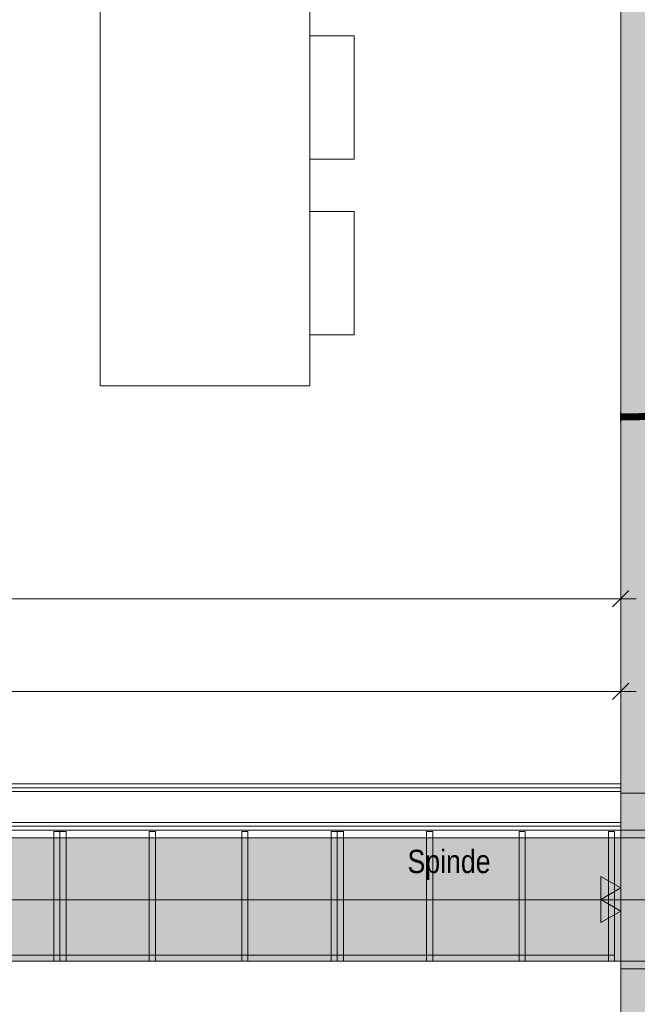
# Model space of a CAD drawing. Extents: x -620 to 3480, y 62 to 1102.
# Tile 102 of 256: x -35 to 5, y 819 to 883. Entities that reach past the tile are written whole.
import ezdxf
from ezdxf.lldxf.tags import DXFTag

# ---------------------------------------------------------------- set-up
doc = ezdxf.new("R2010")
doc.units = 0
doc.layers.get('0').update_dxf_attribs({"lineweight": 13})
for name, color, linetype, lineweight, true_color in [('00 -Bauelemente -Dämmung innen', 7, 'Continuous', 9, 0xff7fe6), ('00 -Bauelemente -Gipskarton', 7, 'Continuous', 9, 0xff7fe6), ('30 -33 Aussenwände- 3 Aussenstützen', 7, 'Continuous', 50, 0x0000dd), ('30 -33 Aussenwände- 7 Fassade_ Elemente', 7, 'Continuous', 9, 0x00aacc), ('30 -34 Innenwände- 2 nichttragend', 7, 'Continuous', 18, 0xff7fe6), ('30 -35 Decken- 1 Konstruktion-Träger- Stahlbeton', 7, 'grob-A06G9SLJ8I', 13, 0x33aa00), ('60- 61 allgemeine Ausstattung- 1 Möbel', 7, 'Continuous', 9, 0x00cccc), ('70 -72 Beschriftung- 1 Beschriftung allgemein', 7, 'Continuous', 9, 0xff6633), ('70 -72 Beschriftung- 2 Beschriftung Bauteile', 7, 'Continuous', 9, 0x9999ff), ('70 -76 Bemaßung- 2 Allgemein', 9, 'Continuous', 5, 0x808080), ('E_Leerrohr 20', 7, 'Continuous', 13, 0xcc0099), ('E_Leerrohr 20-Shading', 7, 'Continuous', 13, 0xcc0099), ('iwb_Schraffur_Unterzug', 7, 'Continuous', 5, 0xffffcc)]:
    doc.layers.add(name, color=color, linetype=linetype, lineweight=lineweight, true_color=true_color)
doc.layers.add('70 -71 Achsen- 1 Gebäudeachsen', color=7, linetype='STRICHPUNKT2-A06G9SLK8I', lineweight=18)
doc.styles.get("Standard").update_dxf_attribs({"font": 'ARIALN.TTF'})
tags = doc.linetypes.add('fein_strichliert-A06G9SLL8I', pattern=[4, 1, -2, 1]).pattern_tags.tags
tags[8:9] = [DXFTag(74, 4), DXFTag(75, 0), DXFTag(340, '0'), DXFTag(46, 0.0), DXFTag(50, 0.0), DXFTag(44, 0.0), DXFTag(45, 0.0)]
tags[6:7] = [DXFTag(74, 4), DXFTag(75, 0), DXFTag(340, '0'), DXFTag(46, 0.0), DXFTag(50, 0.0), DXFTag(44, 0.0), DXFTag(45, 0.0)]
tags[4:5] = [DXFTag(74, 4), DXFTag(75, 0), DXFTag(340, '0'), DXFTag(46, 0.0), DXFTag(50, 0.0), DXFTag(44, 0.0), DXFTag(45, 0.0)]
tags = doc.linetypes.add('grob-A06G9SLJ8I', pattern=[14, 3, -8, 3]).pattern_tags.tags
tags[8:9] = [DXFTag(74, 4), DXFTag(75, 0), DXFTag(340, '0'), DXFTag(46, 0.0), DXFTag(50, 0.0), DXFTag(44, 0.0), DXFTag(45, 0.0)]
tags[6:7] = [DXFTag(74, 4), DXFTag(75, 0), DXFTag(340, '0'), DXFTag(46, 0.0), DXFTag(50, 0.0), DXFTag(44, 0.0), DXFTag(45, 0.0)]
tags[4:5] = [DXFTag(74, 4), DXFTag(75, 0), DXFTag(340, '0'), DXFTag(46, 0.0), DXFTag(50, 0.0), DXFTag(44, 0.0), DXFTag(45, 0.0)]
tags = doc.linetypes.add('STRICHPUNKT2', pattern=[12.7, 6.35, -3.175, 0, -3.175]).pattern_tags.tags
tags[10:11] = [DXFTag(74, 4), DXFTag(75, 0), DXFTag(340, '0'), DXFTag(46, 0.0), DXFTag(50, 0.0), DXFTag(44, 0.0), DXFTag(45, 0.0)]
tags[8:9] = [DXFTag(74, 4), DXFTag(75, 0), DXFTag(340, '0'), DXFTag(46, 0.0), DXFTag(50, 0.0), DXFTag(44, 0.0), DXFTag(45, 0.0)]
tags[6:7] = [DXFTag(74, 4), DXFTag(75, 0), DXFTag(340, '0'), DXFTag(46, 0.0), DXFTag(50, 0.0), DXFTag(44, 0.0), DXFTag(45, 0.0)]
tags[4:5] = [DXFTag(74, 4), DXFTag(75, 0), DXFTag(340, '0'), DXFTag(46, 0.0), DXFTag(50, 0.0), DXFTag(44, 0.0), DXFTag(45, 0.0)]
tags = doc.linetypes.add('STRICHPUNKT2-A06G9SLK8I', pattern=[12.7, 6.35, -3.175, 0, -3.175]).pattern_tags.tags
tags[10:11] = [DXFTag(74, 4), DXFTag(75, 0), DXFTag(340, '0'), DXFTag(46, 0.0), DXFTag(50, 0.0), DXFTag(44, 0.0), DXFTag(45, 0.0)]
tags[8:9] = [DXFTag(74, 4), DXFTag(75, 0), DXFTag(340, '0'), DXFTag(46, 0.0), DXFTag(50, 0.0), DXFTag(44, 0.0), DXFTag(45, 0.0)]
tags[6:7] = [DXFTag(74, 4), DXFTag(75, 0), DXFTag(340, '0'), DXFTag(46, 0.0), DXFTag(50, 0.0), DXFTag(44, 0.0), DXFTag(45, 0.0)]
tags[4:5] = [DXFTag(74, 4), DXFTag(75, 0), DXFTag(340, '0'), DXFTag(46, 0.0), DXFTag(50, 0.0), DXFTag(44, 0.0), DXFTag(45, 0.0)]

# ---------------------------------------------------------------- blocks, each defined once
blk = doc.blocks.new('Shading-A06G9SJ38I', base_point=(7.636, 857.136))
at = {"layer": 'E_Leerrohr 20-Shading', "color": 223, "true_color": 0xc67fb4}
for points in [[(4.59, 857.351), (4.59, 857.409), (3.984, 857.346), (3.984, 857.404)], [(4.596, 857.01), (4.595, 857.068), (3.984, 857.004), (3.984, 857.063)], [(5.198, 857.364), (5.196, 857.423), (4.59, 857.351), (4.59, 857.409)], [(5.206, 857.036), (5.205, 857.081), (4.596, 857.013), (4.595, 857.068)], [(4.596, 857.01), (5.206, 857.023), (4.596, 857.013), (5.206, 857.036)], [(5.806, 857.382), (5.804, 857.44), (5.198, 857.364), (5.196, 857.423)], [(5.815, 857.066), (5.814, 857.099), (5.206, 857.036), (5.205, 857.081)], [(5.206, 857.023), (5.816, 857.041), (5.206, 857.036), (5.815, 857.066)], [(5.806, 857.382), (6.413, 857.458), (5.804, 857.44)], [(5.806, 857.382), (6.176, 857.393), (6.413, 857.458), (6.414, 857.405)], [(6.423, 857.097), (6.422, 857.117), (5.815, 857.066), (5.814, 857.099)], [(5.816, 857.041), (6.424, 857.059), (5.815, 857.066), (6.423, 857.097)], [(6.176, 857.393), (6.414, 857.4), (6.414, 857.405)], [(7.024, 857.43), (7.023, 857.473), (6.414, 857.405), (6.413, 857.458)], [(6.414, 857.4), (7.024, 857.415), (6.414, 857.405), (7.024, 857.43)], [(7.03, 857.122), (7.029, 857.132), (6.423, 857.097), (6.422, 857.117)], [(6.424, 857.059), (7.03, 857.073), (6.423, 857.097), (7.03, 857.122)], [(7.635, 857.444), (7.634, 857.481), (7.024, 857.43), (7.023, 857.473)], [(7.024, 857.415), (7.635, 857.423), (7.024, 857.43), (7.635, 857.444)], [(7.029, 857.132), (7.03, 857.122), (7.636, 857.137), (7.636, 857.136)], [(7.03, 857.122), (7.03, 857.073), (7.636, 857.136), (7.636, 857.081)], [(7.635, 857.444), (7.829, 857.442), (7.634, 857.481), (7.829, 857.48)], [(7.635, 857.423), (8.362, 857.419), (7.635, 857.444), (8.362, 857.438)], [(7.636, 857.14), (7.636, 857.137), (7.831, 857.138), (7.82, 857.135)], [(7.833, 857.139), (7.636, 857.14), (7.831, 857.138)], [(7.82, 857.135), (7.636, 857.137), (7.817, 857.134), (7.636, 857.136)], [(7.636, 857.136), (7.636, 857.081), (7.817, 857.134)], [(7.833, 857.135), (7.82, 857.135), (7.834, 857.08), (7.636, 857.081)], [(7.82, 857.135), (7.995, 857.133), (7.831, 857.138), (7.995, 857.134)], [(7.829, 857.442), (8.362, 857.438), (7.829, 857.48), (8.362, 857.478)], [(8.211, 857.135), (7.833, 857.139), (7.831, 857.138)], [(7.831, 857.138), (7.995, 857.134), (7.995, 857.137)], [(8.358, 857.134), (8.358, 857.137), (7.833, 857.139)], [(8.358, 857.129), (7.833, 857.135), (8.358, 857.078), (7.834, 857.08)], [(7.995, 857.134), (8.211, 857.135), (7.995, 857.137)], [(7.995, 857.134), (8.069, 857.133), (8.211, 857.135), (8.358, 857.134)], [(7.995, 857.133), (8.069, 857.133), (7.995, 857.134)], [(8.358, 857.134), (8.069, 857.133), (8.358, 857.13)], [(8.069, 857.133), (8.358, 857.129), (8.358, 857.13)], [(8.358, 857.134), (9.081, 857.114), (8.358, 857.137), (9.081, 857.121)], [(9.081, 857.121), (9.081, 857.123), (8.358, 857.137)], [(9.081, 857.114), (8.358, 857.134), (8.686, 857.12), (8.358, 857.13)], [(8.358, 857.13), (8.358, 857.129), (8.686, 857.12)], [(8.686, 857.12), (8.358, 857.129), (9.08, 857.065), (8.358, 857.078)], [(9.088, 857.415), (9.089, 857.465), (8.362, 857.438), (8.362, 857.478)], [(8.362, 857.419), (9.088, 857.406), (8.362, 857.438), (9.088, 857.415)], [(8.686, 857.12), (9.08, 857.065), (9.081, 857.107)], [(9.081, 857.109), (8.686, 857.12), (9.081, 857.107)], [(9.081, 857.114), (8.686, 857.12), (9.081, 857.109)], [(9.081, 857.107), (9.08, 857.065), (9.375, 857.094)], [(9.544, 857.052), (9.544, 857.086), (9.08, 857.065), (9.375, 857.094)], [(9.511, 857.108), (9.538, 857.11), (9.081, 857.121), (9.081, 857.123)], [(9.538, 857.11), (9.544, 857.111), (9.081, 857.123)], [(9.081, 857.121), (9.081, 857.114), (9.511, 857.108), (9.445, 857.101)], [(9.445, 857.101), (9.081, 857.114), (9.4, 857.097), (9.081, 857.109)], [(9.4, 857.097), (9.081, 857.109), (9.375, 857.094), (9.081, 857.107)], [(9.089, 857.465), (9.088, 857.415), (9.546, 857.453), (9.546, 857.395)], [(9.088, 857.415), (9.088, 857.406), (9.546, 857.395), (9.546, 857.394)], [(9.544, 857.086), (9.544, 857.091), (9.375, 857.094), (9.4, 857.097)], [(9.805, 857.088), (9.445, 857.101), (9.805, 857.081), (9.4, 857.097)], [(9.511, 857.108), (9.445, 857.101), (9.805, 857.099), (9.805, 857.088)], [(9.805, 857.099), (9.538, 857.11), (9.511, 857.108)], [(9.672, 857.107), (9.544, 857.111), (9.538, 857.11)], [(9.805, 857.099), (9.806, 857.102), (9.538, 857.11), (9.672, 857.107)], [(9.806, 857.102), (9.806, 857.104), (9.544, 857.111)], [(9.805, 857.075), (9.805, 857.081), (9.544, 857.086), (9.544, 857.091)], [(9.804, 857.046), (9.805, 857.075), (9.544, 857.052), (9.544, 857.086)], [(9.546, 857.394), (9.813, 857.387), (9.546, 857.453), (9.815, 857.445)], [(9.805, 857.075), (9.804, 857.046), (10.53, 857.041), (10.529, 857.026)], [(10.531, 857.077), (9.806, 857.102), (10.531, 857.076), (9.805, 857.099)], [(9.805, 857.099), (9.805, 857.088), (10.531, 857.076), (10.53, 857.061)], [(10.53, 857.061), (9.805, 857.088), (10.53, 857.053), (9.805, 857.081)], [(10.53, 857.053), (9.805, 857.081), (10.53, 857.041), (9.805, 857.075)], [(10.531, 857.077), (10.531, 857.084), (9.806, 857.102), (9.806, 857.104)], [(10.538, 857.367), (10.539, 857.426), (9.813, 857.387), (9.815, 857.445)], [(10.53, 857.041), (10.529, 857.026), (11.256, 857.015), (11.256, 857.01)], [(11.257, 857.057), (11.121, 857.061), (10.53, 857.061), (10.531, 857.076)], [(11.256, 857.039), (10.53, 857.061), (11.256, 857.03), (10.53, 857.053)], [(11.257, 857.057), (10.53, 857.061), (11.256, 857.039)], [(11.256, 857.03), (10.53, 857.053), (11.256, 857.015), (10.53, 857.041)], [(11.257, 857.057), (11.257, 857.069), (10.531, 857.077), (10.531, 857.084)], [(11.121, 857.061), (10.531, 857.077), (10.531, 857.076)], [(11.261, 857.352), (11.262, 857.41), (10.538, 857.369), (10.539, 857.426)], [(10.538, 857.367), (11.261, 857.352), (10.538, 857.369)], [(11.257, 857.057), (11.256, 857.039), (11.984, 857.048), (11.984, 857.028)], [(11.984, 857.028), (11.256, 857.039), (11.984, 857.018), (11.256, 857.03)], [(11.984, 857.018), (11.256, 857.03), (11.984, 857.004), (11.256, 857.015)], [(11.256, 857.015), (11.256, 857.01), (11.984, 857.004)], [(11.984, 857.048), (11.984, 857.063), (11.257, 857.057), (11.257, 857.069)], [(11.984, 857.346), (11.984, 857.404), (11.261, 857.352), (11.262, 857.41)]]:
    blk.add_solid(points, dxfattribs=at)
at = {"layer": 'E_Leerrohr 20-Shading', "color": 231, "true_color": 0xe17fc9}
for points in [[(4.593, 857.21), (4.59, 857.351), (3.984, 857.204), (3.984, 857.346)], [(4.595, 857.068), (4.593, 857.21), (3.984, 857.063), (3.984, 857.204)], [(5.198, 857.355), (5.198, 857.364), (4.59, 857.351)], [(4.593, 857.21), (5.201, 857.223), (4.59, 857.351), (5.198, 857.355)], [(5.205, 857.081), (5.201, 857.223), (4.595, 857.068), (4.593, 857.21)], [(5.806, 857.377), (5.806, 857.382), (5.198, 857.364)], [(5.198, 857.355), (5.806, 857.357), (5.198, 857.364), (5.806, 857.377)], [(5.201, 857.223), (5.81, 857.24), (5.198, 857.355), (5.806, 857.357)], [(5.814, 857.099), (5.81, 857.24), (5.205, 857.081), (5.201, 857.223)], [(5.806, 857.382), (5.806, 857.377), (6.176, 857.393), (6.062, 857.382)], [(6.062, 857.382), (5.806, 857.357), (6.415, 857.388), (6.415, 857.36)], [(5.806, 857.377), (5.806, 857.357), (6.062, 857.382)], [(5.806, 857.357), (5.81, 857.24), (6.246, 857.359), (6.247, 857.253)], [(6.422, 857.117), (6.418, 857.259), (5.814, 857.099), (5.81, 857.24)], [(6.176, 857.393), (6.062, 857.382), (6.386, 857.388)], [(6.062, 857.382), (6.415, 857.388), (6.386, 857.388)], [(6.415, 857.388), (6.414, 857.4), (6.176, 857.393)], [(6.247, 857.253), (6.418, 857.259), (6.246, 857.359), (6.415, 857.36)], [(7.025, 857.377), (7.024, 857.415), (6.415, 857.388), (6.414, 857.4)], [(6.415, 857.36), (7.025, 857.363), (6.415, 857.388), (7.025, 857.377)], [(6.418, 857.259), (7.027, 857.273), (6.415, 857.36), (7.025, 857.363)], [(7.029, 857.132), (7.027, 857.273), (6.422, 857.117), (6.418, 857.259)], [(7.635, 857.372), (7.635, 857.423), (7.025, 857.377), (7.024, 857.415)], [(7.025, 857.363), (7.635, 857.368), (7.025, 857.377), (7.635, 857.372)], [(7.027, 857.275), (7.635, 857.287), (7.025, 857.363), (7.635, 857.368)], [(7.027, 857.273), (7.635, 857.281), (7.027, 857.275), (7.635, 857.287)], [(7.636, 857.15), (7.635, 857.281), (7.029, 857.155), (7.027, 857.273)], [(7.029, 857.132), (7.636, 857.14), (7.029, 857.155), (7.636, 857.15)], [(8.119, 857.373), (8.362, 857.419), (7.635, 857.372), (7.635, 857.423)], [(7.635, 857.368), (7.635, 857.287), (8.119, 857.373), (7.669, 857.288)], [(7.635, 857.372), (7.635, 857.368), (8.089, 857.373)], [(8.119, 857.373), (7.635, 857.372), (8.089, 857.373)], [(8.36, 857.285), (7.669, 857.288), (8.209, 857.284), (7.635, 857.281)], [(7.635, 857.287), (7.635, 857.281), (7.669, 857.288)], [(7.635, 857.281), (7.832, 857.28), (8.209, 857.284)], [(7.635, 857.281), (7.636, 857.15), (7.832, 857.28), (7.833, 857.15)], [(7.636, 857.15), (7.636, 857.14), (7.833, 857.15), (7.833, 857.139)], [(7.669, 857.288), (7.998, 857.292), (7.999, 857.351)], [(7.669, 857.288), (8.36, 857.285), (8.36, 857.296)], [(7.832, 857.28), (8.36, 857.278), (8.36, 857.285)], [(7.832, 857.28), (7.833, 857.15), (8.36, 857.278), (8.358, 857.152)], [(7.833, 857.15), (7.833, 857.139), (8.358, 857.152), (8.358, 857.137)], [(7.998, 857.292), (8.36, 857.296), (8.119, 857.373), (8.361, 857.376)], [(7.998, 857.292), (8.119, 857.373), (7.999, 857.351)], [(8.361, 857.376), (8.362, 857.419), (8.119, 857.373)], [(8.358, 857.152), (9.082, 857.162), (8.36, 857.275), (9.085, 857.261)], [(8.358, 857.137), (9.081, 857.123), (8.358, 857.152), (9.082, 857.162)], [(8.361, 857.374), (8.36, 857.296), (9.087, 857.384), (9.085, 857.3)], [(8.36, 857.285), (9.085, 857.286), (8.36, 857.296), (9.085, 857.3)], [(8.36, 857.285), (8.36, 857.278), (9.085, 857.286), (9.085, 857.27)], [(8.36, 857.278), (9.085, 857.265), (9.085, 857.27)], [(9.085, 857.261), (9.085, 857.265), (8.36, 857.275), (8.36, 857.278)], [(9.087, 857.387), (9.088, 857.406), (8.361, 857.376), (8.362, 857.419)], [(8.361, 857.376), (8.361, 857.374), (9.087, 857.387), (9.087, 857.384)], [(9.082, 857.162), (9.081, 857.123), (9.544, 857.17), (9.544, 857.111)], [(9.085, 857.261), (9.082, 857.162), (9.545, 857.25), (9.544, 857.17)], [(9.085, 857.3), (9.296, 857.3), (9.087, 857.384), (9.094, 857.384)], [(9.085, 857.3), (9.085, 857.286), (9.296, 857.3), (9.212, 857.286)], [(9.212, 857.286), (9.085, 857.286), (9.113, 857.269), (9.085, 857.27)], [(9.085, 857.27), (9.085, 857.265), (9.113, 857.269)], [(9.81, 857.25), (9.618, 857.262), (9.085, 857.265), (9.113, 857.269)], [(9.673, 857.251), (9.81, 857.25), (9.085, 857.265)], [(9.545, 857.252), (9.085, 857.265), (9.545, 857.25), (9.085, 857.261)], [(9.545, 857.252), (9.673, 857.251), (9.085, 857.265)], [(9.546, 857.394), (9.088, 857.406), (9.087, 857.387)], [(9.087, 857.387), (9.094, 857.384), (9.546, 857.394), (9.587, 857.393)], [(9.094, 857.384), (9.087, 857.387), (9.087, 857.384)], [(9.094, 857.384), (9.296, 857.3), (9.587, 857.393), (9.813, 857.387)], [(9.618, 857.262), (9.212, 857.286), (9.113, 857.269)], [(9.81, 857.285), (9.811, 857.301), (9.212, 857.286), (9.296, 857.3)], [(9.81, 857.285), (9.212, 857.286), (9.81, 857.259), (9.618, 857.262)], [(9.811, 857.301), (9.813, 857.387), (9.296, 857.3)], [(9.544, 857.111), (9.806, 857.104), (9.545, 857.252), (9.809, 857.245)], [(9.545, 857.252), (9.809, 857.245), (9.81, 857.25)], [(9.618, 857.262), (9.81, 857.25), (9.81, 857.259)], [(10.531, 857.084), (10.534, 857.226), (9.806, 857.104), (9.809, 857.245)], [(9.809, 857.245), (10.534, 857.226), (9.81, 857.25), (10.535, 857.243)], [(9.81, 857.285), (10.536, 857.283), (9.811, 857.301), (10.536, 857.301)], [(9.81, 857.285), (9.81, 857.259), (10.536, 857.283), (10.535, 857.247)], [(9.81, 857.259), (9.81, 857.25), (10.535, 857.247), (10.535, 857.243)], [(10.536, 857.301), (10.538, 857.367), (9.811, 857.301), (9.813, 857.387)], [(10.531, 857.084), (11.257, 857.069), (10.533, 857.189), (11.259, 857.2)], [(11.259, 857.2), (11.259, 857.21), (10.533, 857.189), (10.534, 857.226)], [(10.534, 857.226), (11.259, 857.21), (10.535, 857.243), (11.259, 857.239)], [(10.536, 857.283), (10.535, 857.247), (11.259, 857.239), (11.12, 857.24)], [(10.535, 857.247), (10.535, 857.243), (11.12, 857.24)], [(10.536, 857.301), (10.659, 857.365), (10.538, 857.367)], [(10.536, 857.301), (11.26, 857.304), (10.659, 857.365), (11.261, 857.348)], [(10.536, 857.283), (11.26, 857.283), (10.536, 857.301), (11.26, 857.304)], [(10.536, 857.283), (11.259, 857.239), (11.26, 857.283)], [(11.261, 857.348), (11.261, 857.352), (10.659, 857.365)], [(11.257, 857.069), (11.984, 857.063), (11.259, 857.2), (11.984, 857.204)], [(11.259, 857.239), (11.984, 857.239), (11.26, 857.283), (11.984, 857.288)], [(11.259, 857.21), (11.984, 857.204), (11.259, 857.239), (11.984, 857.239)], [(11.984, 857.204), (11.259, 857.21), (11.259, 857.206)], [(11.259, 857.2), (11.984, 857.204), (11.259, 857.206)], [(11.26, 857.304), (11.984, 857.312), (11.261, 857.348), (11.984, 857.327)], [(11.26, 857.283), (11.984, 857.288), (11.26, 857.304), (11.984, 857.312)], [(11.984, 857.327), (11.984, 857.346), (11.261, 857.348), (11.261, 857.352)]]:
    blk.add_solid(points, dxfattribs=at)
blk = doc.blocks.new('Shading-A06G9SJ58I', base_point=(3.984, 857.204))
at = {"layer": 'E_Leerrohr 20-Shading', "color": 213, "true_color": 0xd67fc0}
for points in [[(3.984, 857.312), (3.984, 857.534), (3.972, 857.312), (3.972, 857.534)], [(3.972, 857.296), (3.984, 857.296), (3.972, 857.312), (3.984, 857.312)], [(3.972, 857.204), (3.984, 857.204), (3.972, 857.296), (3.984, 857.296)], [(3.984, 857.139), (3.984, 857.204), (3.972, 857.139), (3.972, 857.204)], [(3.972, 856.982), (3.984, 856.982), (3.972, 857.139), (3.984, 857.139)], [(3.972, 856.874), (3.984, 856.874), (3.972, 856.982), (3.984, 856.982)], [(3.984, 857.204), (4.772, 857.206), (3.984, 857.404), (4.772, 857.404)], [(3.984, 857.204), (4.772, 857.204), (4.772, 857.206)], [(3.984, 857.204), (3.984, 857.004), (4.772, 857.199), (4.772, 857.016)], [(4.772, 857.199), (4.772, 857.204), (3.984, 857.204)], [(3.984, 857.004), (4.772, 857.004), (4.772, 857.016)]]:
    blk.add_solid(points, dxfattribs=at)
blk = doc.blocks.new('Referenz-A06G9SLM8I')
at = {"layer": '00 -Bauelemente -Dämmung innen', "color": 0, "linetype": 'Continuous', "lineweight": -2, "ltscale": 0.13}
for p, q in [((3.996, 832.904), (-88.904, 832.904)), ((3.996, 830.904), (-86.904, 830.904))]:
    blk.add_line(p, q, dxfattribs=at)
at = {"layer": '00 -Bauelemente -Gipskarton', "color": 0, "linetype": 'Continuous', "lineweight": -2, "ltscale": 0.13}
for p, q in [((3.996, 833.404), (-89.404, 833.404)), ((3.996, 833.154), (-89.154, 833.154)), ((3.996, 832.904), (-88.904, 832.904)), ((3.996, 830.904), (-86.904, 830.904)), ((3.996, 830.654), (-86.654, 830.654)), ((3.996, 830.404), (-86.404, 830.404))]:
    blk.add_line(p, q, dxfattribs=at)
at = {"layer": '30 -33 Aussenwände- 3 Aussenstützen', "color": 0, "linetype": 'Continuous', "lineweight": -2, "ltscale": 0.13}
for p, q in [((3.996, 829.904), (3.996, 821.904)), ((11.996, 829.904), (3.996, 829.904)), ((3.996, 821.904), (11.996, 821.904))]:
    blk.add_line(p, q, dxfattribs=at)
at = {"layer": '30 -33 Aussenwände- 7 Fassade_ Elemente', "color": 0, "linetype": 'Continuous', "lineweight": -2, "ltscale": 0.13}
for p, q in [((3.996, 830.404), (3.996, 986.404)), ((3.996, 832.804), (9.996, 832.804)), ((3.996, 830.404), (3.996, 832.804)), ((9.996, 830.404), (3.996, 830.404)), ((15.096, 830.404), (3.996, 830.404)), ((3.996, 821.404), (9.996, 821.404)), ((15.096, 821.404), (3.996, 821.404)), ((3.996, 819.004), (3.996, 821.404)), ((3.996, 821.404), (3.996, 770.404))]:
    blk.add_line(p, q, dxfattribs=at)
at = {"layer": '30 -34 Innenwände- 2 nichttragend', "color": 0, "linetype": 'Continuous', "lineweight": -2, "ltscale": 0.13}
for p, q in [((3.996, 833.404), (-89.404, 833.404)), ((3.996, 833.404), (3.996, 830.404)), ((3.996, 830.404), (-86.404, 830.404))]:
    blk.add_line(p, q, dxfattribs=at)
at = {"layer": '30 -35 Decken- 1 Konstruktion-Träger- Stahlbeton', "color": 0, "lineweight": -2}
blk.add_line((3.996, 986.904), (3.996, 604.904), dxfattribs=at)
at = {"layer": '30 -35 Decken- 1 Konstruktion-Träger- Stahlbeton', "color": 0, "linetype": 'STRICHPUNKT2-A06G9SLK8I', "lineweight": -2, "ltscale": 0.13}
for p, q in [((-554.534, 829.904), (3.996, 829.904)), ((-554.534, 821.904), (3.996, 821.904))]:
    blk.add_line(p, q, dxfattribs=at)
at = {"layer": '30 -35 Decken- 1 Konstruktion-Träger- Stahlbeton', "color": 0, "linetype": 'Continuous', "lineweight": -2, "ltscale": 0.13}
blk.add_line((3.996, 829.904), (3.996, 821.904), dxfattribs=at)
at = {"layer": '60- 61 allgemeine Ausstattung- 1 Möbel', "color": 0, "linetype": 'Continuous', "lineweight": -2, "ltscale": 0.13}
for p, q in [((-29.788, 859.228), (-29.788, 885.228)), ((-16.188, 885.228), (-16.188, 859.228)), ((-16.188, 873.923), (-16.188, 881.923)), ((-16.188, 881.923), (-13.308, 881.923)), ((-13.308, 881.923), (-13.308, 873.923)), ((-13.308, 873.923), (-16.188, 873.923)), ((-16.188, 862.533), (-16.188, 870.533)), ((-16.188, 870.533), (-13.308, 870.533)), ((-13.308, 870.533), (-13.308, 862.533)), ((-13.308, 862.533), (-16.188, 862.533)), ((-16.188, 859.228), (-29.788, 859.228))]:
    blk.add_line(p, q, dxfattribs=at)
at = {"layer": '60- 61 allgemeine Ausstattung- 1 Möbel', "color": 0, "linetype": 'fein_strichliert-A06G9SLL8I', "lineweight": -2, "ltscale": 0.13}
for p, q in [((-32.804, 830.304), (-32.404, 830.304)), ((-32.804, 821.904), (-32.804, 830.304)), ((-32.404, 830.304), (-32.404, 821.904)), ((-32.404, 830.304), (-32.004, 830.304)), ((-32.404, 821.904), (-32.404, 830.304)), ((-32.004, 830.304), (-32.004, 821.904)), ((-26.604, 830.304), (-26.204, 830.304)), ((-26.604, 821.904), (-26.604, 830.304)), ((-26.204, 830.304), (-26.204, 821.904)), ((-20.604, 830.304), (-20.204, 830.304)), ((-20.604, 821.904), (-20.604, 830.304)), ((-20.204, 830.304), (-20.204, 821.904)), ((-14.804, 830.304), (-14.404, 830.304)), ((-14.804, 821.904), (-14.804, 830.304)), ((-14.404, 830.304), (-14.404, 821.904)), ((-14.404, 830.304), (-14.004, 830.304)), ((-14.404, 821.904), (-14.404, 830.304)), ((-14.004, 830.304), (-14.004, 821.904)), ((-8.604, 830.304), (-8.204, 830.304)), ((-8.604, 821.904), (-8.604, 830.304)), ((-8.204, 830.304), (-8.204, 821.904)), ((-2.604, 830.304), (-2.204, 830.304)), ((-2.604, 821.904), (-2.604, 830.304)), ((-2.204, 830.304), (-2.204, 821.904)), ((3.196, 830.304), (3.596, 830.304)), ((3.196, 821.904), (3.196, 830.304)), ((3.596, 830.304), (3.596, 821.904)), ((-86.404, 822.304), (3.596, 822.304)), ((3.596, 821.904), (-86.404, 821.904)), ((-32.404, 821.904), (-32.804, 821.904)), ((-32.004, 821.904), (-32.404, 821.904)), ((-26.204, 821.904), (-26.604, 821.904)), ((-20.204, 821.904), (-20.604, 821.904)), ((-14.404, 821.904), (-14.804, 821.904)), ((-14.004, 821.904), (-14.404, 821.904)), ((-8.204, 821.904), (-8.604, 821.904)), ((-2.204, 821.904), (-2.604, 821.904)), ((3.596, 821.904), (3.196, 821.904)), ((3.596, 822.304), (3.596, 821.904))]:
    blk.add_line(p, q, dxfattribs=at)
at = {"layer": '70 -71 Achsen- 1 Gebäudeachsen', "color": 0, "linetype": 'STRICHPUNKT2-A06G9SLK8I', "lineweight": -2, "ltscale": 0.13}
blk.add_line((-554.534, 825.884), (92.907, 825.884), dxfattribs=at)
at = {"layer": '70 -72 Beschriftung- 2 Beschriftung Bauteile', "color": 0, "lineweight": -2}
for p, q in [((2.697, 827.404), (3.996, 826.654)), ((2.697, 825.904), (2.697, 827.404)), ((3.996, 826.654), (2.697, 825.904)), ((2.697, 825.904), (3.996, 825.154)), ((2.697, 824.404), (2.697, 825.904)), ((3.996, 825.154), (2.697, 824.404))]:
    blk.add_line(p, q, dxfattribs=at)
for points in [[(2.697, 825.904), (2.697, 827.404), (3.996, 826.654)], [(2.697, 824.404), (2.697, 825.904), (3.996, 825.154)]]:
    blk.add_solid(points, dxfattribs=at)
at = {"layer": '70 -76 Bemaßung- 2 Allgemein', "color": 0, "linetype": 'Continuous', "lineweight": -2, "ltscale": 0.13}
for p, q in [((3.996, 842.904), (3.996, 846.404)), ((4.526, 845.935), (3.465, 844.874)), ((2.936, 845.404), (-88.344, 845.404)), ((4.996, 845.404), (2.936, 845.404)), ((3.996, 836.904), (3.996, 840.404)), ((4.526, 839.935), (3.465, 838.874)), ((2.936, 839.404), (-88.344, 839.404)), ((4.996, 839.404), (2.936, 839.404))]:
    blk.add_line(p, q, dxfattribs=at)
at = {"layer": '70 -72 Beschriftung- 1 Beschriftung allgemein', "color": 0, "linetype": 'Continuous', "lineweight": -2, "ltscale": 0.13, "insert": (-9.842, 829.128), "char_height": 1.51033, "attachment_point": 1}
blk.add_mtext('{\\fArial Narrow;Spinde}', dxfattribs=at)
blk = doc.blocks.new('Referenz-A06G9SLO8I')
at = {"layer": 'iwb_Schraffur_Unterzug', "linetype": 'Continuous', "ltscale": 0.13}
for points in [[(3.967, 604.904), (3.967, 986.904), (11.967, 604.904), (11.967, 986.904)], [(-554.534, 829.884), (3.967, 829.884), (3.967, 821.884)], [(-554.534, 829.884), (3.967, 821.884), (-554.534, 828.736)], [(-554.534, 828.736), (3.967, 821.884), (-554.534, 821.884)]]:
    blk.add_solid(points, dxfattribs=at)
blk = doc.blocks.new('Enddeckel-A06G9SQU8I')
at = {"color": 0, "linetype": 'ByBlock', "lineweight": -2, "ltscale": 0.13}
for p, q in [((3.984, 857.534), (3.972, 857.534)), ((3.972, 857.341), (3.972, 857.534)), ((3.972, 857.068), (3.972, 857.341)), ((3.972, 856.874), (3.972, 857.068)), ((3.984, 857.341), (3.984, 857.534)), ((4.772, 857.404), (3.984, 857.404)), ((3.984, 857.287), (3.984, 857.404)), ((3.984, 857.068), (3.984, 857.341)), ((3.984, 857.121), (3.984, 857.287)), ((3.984, 857.004), (3.984, 857.121)), ((3.984, 856.874), (3.984, 857.068)), ((3.984, 857.004), (4.772, 857.004)), ((4.772, 857.287), (4.772, 857.404)), ((4.772, 857.121), (4.772, 857.287)), ((4.772, 857.004), (4.772, 857.121)), ((3.972, 856.874), (3.984, 856.874))]:
    blk.add_line(p, q, dxfattribs=at)
at = {"color": 0, "linetype": 'STRICHPUNKT2', "lineweight": 5, "ltscale": 0.13}
blk.add_line((3.984, 857.204), (4.772, 857.204), dxfattribs=at)
blk = doc.blocks.new('Flexrohr-A06G9SQY8I')
at = {"color": 0, "linetype": 'ByBlock', "lineweight": -2, "ltscale": 0.13}
for p, q in [((4.59, 857.409), (3.984, 857.404)), ((3.984, 857.404), (3.984, 857.004)), ((4.596, 857.01), (3.984, 857.004)), ((3.986, 857.392), (3.986, 857.016)), ((4.384, 857.396), (4.388, 857.02)), ((5.196, 857.423), (4.59, 857.409)), ((5.206, 857.023), (4.596, 857.01)), ((4.782, 857.402), (4.789, 857.026)), ((5.181, 857.41), (5.19, 857.035)), ((5.804, 857.44), (5.196, 857.423)), ((5.816, 857.041), (5.206, 857.023)), ((5.58, 857.422), (5.591, 857.046)), ((6.413, 857.458), (5.804, 857.44)), ((6.424, 857.059), (5.816, 857.041)), ((5.98, 857.434), (5.991, 857.058)), ((6.38, 857.445), (6.39, 857.07)), ((7.023, 857.473), (6.413, 857.458)), ((7.03, 857.073), (6.424, 857.059)), ((6.781, 857.455), (6.789, 857.08)), ((7.634, 857.481), (7.023, 857.473)), ((7.636, 857.081), (7.03, 857.073)), ((7.182, 857.463), (7.188, 857.087)), ((7.584, 857.469), (7.586, 857.093)), ((8.362, 857.478), (7.634, 857.481)), ((8.358, 857.078), (7.636, 857.081)), ((7.985, 857.468), (7.984, 857.092)), ((9.08, 857.065), (8.358, 857.078)), ((9.089, 857.465), (8.362, 857.478)), ((8.387, 857.466), (8.383, 857.09)), ((8.788, 857.458), (8.781, 857.082)), ((9.804, 857.046), (9.08, 857.065)), ((9.815, 857.445), (9.089, 857.465)), ((9.189, 857.45), (9.18, 857.074)), ((9.589, 857.439), (9.58, 857.063)), ((10.529, 857.026), (9.804, 857.046)), ((10.539, 857.426), (9.815, 857.445)), ((9.989, 857.429), (9.979, 857.053)), ((10.389, 857.418), (10.38, 857.042)), ((11.256, 857.01), (10.529, 857.026)), ((11.262, 857.41), (10.539, 857.426)), ((10.788, 857.408), (10.78, 857.033)), ((11.187, 857.4), (11.181, 857.024)), ((11.984, 857.004), (11.256, 857.01)), ((11.984, 857.404), (11.262, 857.41)), ((11.585, 857.396), (11.582, 857.02)), ((11.984, 857.404), (11.984, 857.004))]:
    blk.add_line(p, q, dxfattribs=at)

msp = doc.modelspace()

# ---------------------------------------------------------------- block references
at = {"color": 8, "lineweight": 13, "ltscale": 0.13, "true_color": 0x808080}
msp.add_blockref('Referenz-A06G9SLM8I', (0, 0), dxfattribs=at)
at = {"color": 8, "lineweight": 25, "ltscale": 0.25, "true_color": 0x808080}
msp.add_blockref('Referenz-A06G9SLO8I', (0, 0), dxfattribs=at)
at = {"layer": 'E_Leerrohr 20'}
for name, p in [('Shading-A06G9SJ58I', (3.984, 857.204)), ('Shading-A06G9SJ38I', (7.636, 857.136))]:
    msp.add_blockref(name, p, dxfattribs=at)
at = {"layer": 'E_Leerrohr 20', "ltscale": 0.13}
for name in ['Enddeckel-A06G9SQU8I', 'Flexrohr-A06G9SQY8I']:
    msp.add_blockref(name, (0, 0), dxfattribs=at)

doc.saveas('drawing.dxf')
